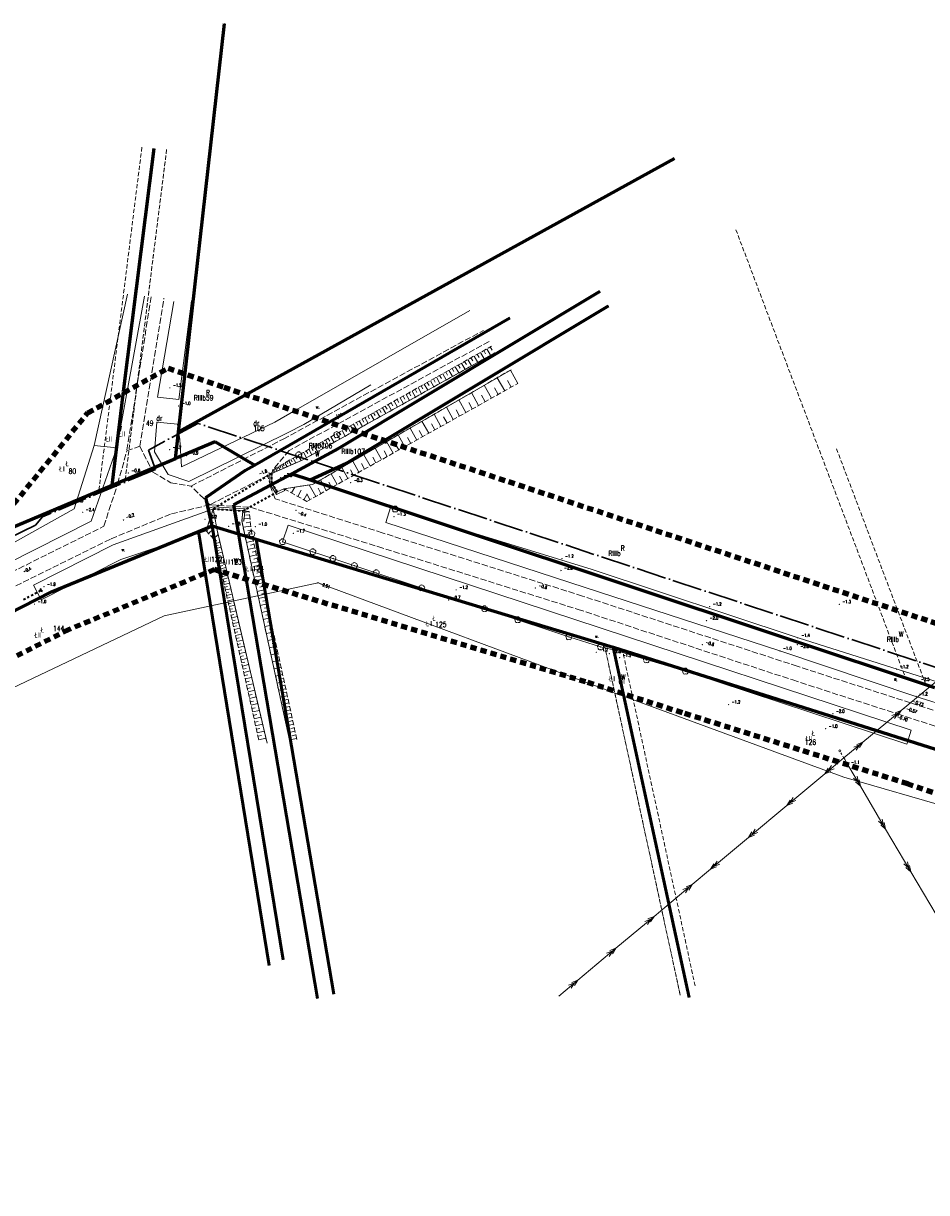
# Model space of a CAD drawing. Header units: metres. Extents: x 7389918 to 7395901, y 5992959 to 5996029.
# Tile 17 of 66: x 7391339 to 7391558, y 5993974 to 5994256. Entities that reach past the tile are written whole.
import ezdxf
from ezdxf.enums import TextEntityAlignment as Align

# ---------------------------------------------------------------- set-up
doc = ezdxf.new("R2010")
doc.units = ezdxf.units.M
doc.header["$MEASUREMENT"] = 0
for name, pattern in [('1', [0]), ('2', [1.5, 1, -0.5]), ('2_1', [0]), ('2_OTDN_BG', [0]), ('2_OTKJ', [2, 1.5, -0.5]), ('2_OTKR', [0]), ('2_OTKZ_B', [1, 0.5, -0.5]), ('2_OTRK', [1.75, 1.25, -0.5]), ('2_OTRKG', [1.75, 1.25, -0.5]), ('2_OTWP', [0]), ('4', [2.5, 1.5, -1]), ('4_SUEP_A', [0]), ('4_SUWP', [0]), ('ACAD_ISO04W100', [30, 24, -3, 0, -3])]:
    doc.linetypes.add(name, pattern=pattern)
doc.layers.get('0').update_dxf_attribs({"color": 250, "linetype": 'CONTINUOUS', "lineweight": 100})
for name, color, linetype, lineweight in [('# Orlen Projekt - granice nieustalone do ustalenia', 6, 'CONTINUOUS', 100), ('# projektowana LNSN', 10, 'CONTINUOUS', 30), ('Dzialki', 7, '1', 18), ('GRANICE_ZLE_L_0', 2, '1', 50), ('Numery_dzialek', 7, 'CONTINUOUS', 13), ('OTD_L_12', 7, 'CONTINUOUS', 18), ('OTK_E_T_0', 7, 'CONTINUOUS', 0), ('OTK_E_T_4', 7, 'CONTINUOUS', 0), ('OTK_L_0', 7, '2_OTKJ', 18), ('OTK_L_5', 7, 'CONTINUOUS', 18), ('OTK_L_8', 7, 'CONTINUOUS', 35), ('OTR_L_1', 7, '2_OTRK', 18), ('OTR_T_0', 7, 'CONTINUOUS', 18), ('OTR_T_1', 7, 'CONTINUOUS', 18), ('SUEP_L_0', 1, '4_SUEP_A', 18), ('SUP_T_2', 7, 'CONTINUOUS', 18), ('SUWP_L_0', 5, '4_SUWP', 18), ('SUWR_T_0', 5, 'CONTINUOUS', 18)]:
    doc.layers.add(name, color=color, linetype=linetype, lineweight=lineweight)
for name, color, linetype, lineweight, true_color in [('Kontury', 7, '2', 18, 0x008000), ('Numery_konturow', 7, 'CONTINUOUS', 13, 0x008000), ('Numery_uzytkow', 7, 'CONTINUOUS', 13, 0x008000), ('OTW_L_0', 7, '2_OTWP', 18, 0x59d9ff), ('OTZ_T_0', 7, 'CONTINUOUS', 18, 0x008000), ('Uzytki', 7, '2', 18, 0x008000), ('ZAKRES_L_0', 7, '4', 100, 0x008080)]:
    doc.layers.add(name, color=color, linetype=linetype, lineweight=lineweight, true_color=true_color)
doc.styles.get("Standard").update_dxf_attribs({"font": 'Simplex.SHX', "width": 0.75})

# ---------------------------------------------------------------- blocks, each defined once
blk = doc.blocks.new('2_OTRS')
at = {"linetype": 'Continuous'}
blk.add_circle((0, 0), 0.045, dxfattribs=at)
blk = doc.blocks.new('2_OTRN')
at = {"linetype": 'Continuous'}
blk.add_circle((0, 0), 0.045, dxfattribs=at)
blk = doc.blocks.new('2_OTZL')
at = {"linetype": 'Continuous'}
blk.add_circle((0, 0), 0.045, dxfattribs=at)
for centre, start, end in [((-0.36, 0.12), 102.1445, 221.86), ((0, 0.38), 30.1401, 149.8599), ((0.36, 0.12), 318.14, 77.8555), ((-0.22, -0.3), 174.1482, 293.8542), ((0.22, -0.3), 246.1458, 5.8518)]:
    blk.add_arc(centre, 0.375, start, end, dxfattribs=at)
blk = doc.blocks.new('4_SUPP')
at = {"linetype": 'Continuous'}
blk.add_circle((0, 0), 0.25, dxfattribs=at)
blk = doc.blocks.new('4_SUPS')
at = {"linetype": 'Continuous'}
blk.add_circle((0, 0), 0.0625, dxfattribs=at)

msp = doc.modelspace()

# ---------------------------------------------------------------- linework, layer by layer
at = {"layer": '# Orlen Projekt - granice nieustalone do ustalenia', "linetype": '1', "lineweight": 60}
for p, q in [((7391376.86, 5994157.48), (7391387.91, 5994256.22)), ((7391363.58, 5994167.22), (7391370.98, 5994225.99)), ((7391496.66, 5994223.53), (7391376.86, 5994157.48)), ((7391478.66, 5994191.41), (7391415.51, 5994153.42)), ((7391417.39, 5994149.88), (7391480.72, 5994187.98)), ((7391395.18, 5994149.45), (7391456.88, 5994185.01)), ((7391360.77, 5994144.56), (7391363.58, 5994167.22)), ((7391376.14, 5994151.03), (7391376.86, 5994157.48)), ((7391385.72, 5994155.06), (7391376.14, 5994151.03)), ((7391395.18, 5994149.45), (7391385.72, 5994155.06)), ((7391415.51, 5994153.42), (7391404.21, 5994147.36)), ((7391360.77, 5994144.56), (7391376.14, 5994151.03)), ((7391383.41, 5994141.64), (7391393.01, 5994148.2)), ((7391404.21, 5994147.36), (7391390.15, 5994139.81)), ((7391393.01, 5994148.2), (7391395.18, 5994149.45)), ((7391404.21, 5994147.36), (7391408.67, 5994145.88)), ((7391408.67, 5994145.88), (7391417.39, 5994149.88)), ((7391322.25, 5994128.35), (7391360.77, 5994144.56)), ((7391408.67, 5994145.88), (7391559.47, 5994095.66)), ((7391385, 5994134.77), (7391383.41, 5994141.64)), ((7391390.15, 5994139.81), (7391391.34, 5994132.85)), ((7391346.14, 5994118.77), (7391381.66, 5994133.4)), ((7391381.66, 5994133.4), (7391385, 5994134.77)), ((7391385, 5994134.77), (7391391.34, 5994132.85)), ((7391391.34, 5994132.85), (7391395.62, 5994131.56)), ((7391395.62, 5994131.56), (7391481.88, 5994105.47)), ((7391283.86, 5994087.31), (7391346.14, 5994118.77)), ((7391481.88, 5994105.47), (7391561.25, 5994080.28))]:
    msp.add_line(p, q, dxfattribs=at)
at = {"layer": '# projektowana LNSN', "linetype": 'ACAD_ISO04W100', "ltscale": 0.3}
msp.add_lwpolyline([(7391848.7, 5994004.94), (7391381.54, 5994159.53), (7391381.54, 5994159.53), (7391381.54, 5994159.53), (7391381.54, 5994159.53), (7391381.54, 5994159.53), (7391369.61, 5994153.09), (7391371.25, 5994148.4), (7391371.25, 5994148.4), (7391371.25, 5994148.4), (7391344, 5994136.94), (7391342.32, 5994134.89), (7391258.55, 5994094.86)], dxfattribs=at)
msp.add_lwpolyline([(7391848.7, 5994004.94), (7391381.54, 5994159.53), (7391381.54, 5994159.53), (7391381.54, 5994159.53), (7391381.54, 5994159.53), (7391381.54, 5994159.53), (7391369.61, 5994153.09), (7391371.25, 5994148.4), (7391371.25, 5994148.4), (7391371.25, 5994148.4), (7391344, 5994136.94), (7391342.32, 5994134.89), (7391258.55, 5994094.86)], dxfattribs=at)
at = {"layer": 'Dzialki'}
for p, q in [((7391387.91, 5994256.22), (7391376.86, 5994157.48)), ((7391363.58, 5994167.22), (7391370.98, 5994225.99)), ((7391376.86, 5994157.48), (7391496.66, 5994223.53)), ((7391415.51, 5994153.42), (7391478.66, 5994191.41)), ((7391480.72, 5994187.98), (7391417.39, 5994149.88)), ((7391456.88, 5994185.01), (7391395.18, 5994149.45)), ((7391360.77, 5994144.56), (7391363.58, 5994167.22)), ((7391376.14, 5994151.03), (7391376.86, 5994157.48)), ((7391385.72, 5994155.06), (7391376.14, 5994151.03)), ((7391395.18, 5994149.45), (7391385.72, 5994155.06)), ((7391404.21, 5994147.36), (7391415.51, 5994153.42)), ((7391376.14, 5994151.03), (7391360.77, 5994144.56)), ((7391383.41, 5994141.64), (7391393.01, 5994148.2)), ((7391404.21, 5994147.36), (7391390.15, 5994139.81)), ((7391393.01, 5994148.2), (7391395.18, 5994149.45)), ((7391408.67, 5994145.88), (7391404.21, 5994147.36)), ((7391417.39, 5994149.88), (7391408.67, 5994145.88)), ((7391360.77, 5994144.56), (7391322.25, 5994128.35)), ((7391559.47, 5994095.66), (7391408.67, 5994145.88)), ((7391385, 5994134.77), (7391383.41, 5994141.64)), ((7391390.15, 5994139.81), (7391391.34, 5994132.85)), ((7391346.14, 5994118.77), (7391381.66, 5994133.4)), ((7391381.66, 5994133.4), (7391385, 5994134.77)), ((7391398.74, 5994028.52), (7391381.66, 5994133.4)), ((7391385, 5994134.77), (7391402.09, 5994029.84)), ((7391391.34, 5994132.85), (7391385, 5994134.77)), ((7391391.34, 5994132.85), (7391395.62, 5994131.56)), ((7391410.45, 5994020.51), (7391391.34, 5994132.85)), ((7391414.33, 5994021.57), (7391395.62, 5994131.56)), ((7391395.62, 5994131.56), (7391481.88, 5994105.47)), ((7391283.86, 5994087.31), (7391346.14, 5994118.77)), ((7391500.23, 5994020.71), (7391481.88, 5994105.47)), ((7391481.88, 5994105.47), (7391482.52, 5994105.1)), ((7391482.52, 5994105.1), (7391561.25, 5994080.28))]:
    msp.add_line(p, q, dxfattribs=at)
at = {"layer": 'GRANICE_ZLE_L_0'}
for p, q in [((7391381.66, 5994133.4), (7391398.74, 5994028.52)), ((7391381.66, 5994133.4), (7391398.74, 5994028.52)), ((7391402.09, 5994029.84), (7391385, 5994134.77)), ((7391402.09, 5994029.84), (7391385, 5994134.77)), ((7391391.34, 5994132.85), (7391410.45, 5994020.51)), ((7391391.34, 5994132.85), (7391410.45, 5994020.51)), ((7391414.33, 5994021.57), (7391395.62, 5994131.56)), ((7391481.88, 5994105.47), (7391500.23, 5994020.71)), ((7391499.91, 5994022.18), (7391481.88, 5994105.47))]:
    msp.add_line(p, q, dxfattribs=at)
at = {"layer": 'Kontury'}
for p, q in [((7391376.86, 5994157.48), (7391387.91, 5994256.22)), ((7391367.99, 5994226.27), (7391357.58, 5994143.22)), ((7391363.58, 5994167.22), (7391370.98, 5994225.99)), ((7391373.97, 5994225.7), (7391363.96, 5994145.9)), ((7391494.03, 5994222.08), (7391376.86, 5994157.48)), ((7391511.5, 5994206.33), (7391552.5, 5994097.98)), ((7391415.51, 5994153.42), (7391478.66, 5994191.41)), ((7391417.39, 5994149.88), (7391480.72, 5994187.98)), ((7391395.18, 5994149.45), (7391456.88, 5994185.01)), ((7391360.77, 5994144.56), (7391363.58, 5994167.22)), ((7391404.21, 5994147.36), (7391415.51, 5994153.42)), ((7391557.4, 5994096.35), (7391535.66, 5994153.79)), ((7391383.41, 5994141.64), (7391393.01, 5994148.2)), ((7391404.21, 5994147.36), (7391390.15, 5994139.81)), ((7391393.01, 5994148.2), (7391395.18, 5994149.45)), ((7391408.67, 5994145.88), (7391404.21, 5994147.36)), ((7391408.67, 5994145.88), (7391417.39, 5994149.88)), ((7391360.77, 5994144.56), (7391357.58, 5994143.22)), ((7391363.96, 5994145.9), (7391360.77, 5994144.56)), ((7391552.5, 5994097.98), (7391408.67, 5994145.88)), ((7391357.58, 5994143.22), (7391322.25, 5994128.35)), ((7391385, 5994134.77), (7391383.41, 5994141.64)), ((7391390.15, 5994139.81), (7391391.34, 5994132.85)), ((7391346.14, 5994118.77), (7391381.66, 5994133.4)), ((7391381.66, 5994133.4), (7391385, 5994134.77)), ((7391381.66, 5994133.4), (7391398.74, 5994028.52)), ((7391391.34, 5994132.85), (7391385, 5994134.77)), ((7391391.34, 5994132.85), (7391395.62, 5994131.56)), ((7391395.62, 5994131.56), (7391414.33, 5994021.57)), ((7391395.62, 5994131.56), (7391479.7, 5994106.13)), ((7391285.68, 5994088.23), (7391346.14, 5994118.77)), ((7391498.05, 5994021.31), (7391479.7, 5994106.13)), ((7391479.7, 5994106.13), (7391481.88, 5994105.47)), ((7391481.88, 5994105.47), (7391482.52, 5994105.1)), ((7391482.52, 5994105.1), (7391484.12, 5994104.6)), ((7391501.65, 5994023.57), (7391484.12, 5994104.6)), ((7391484.12, 5994104.6), (7391560.86, 5994080.4)), ((7391557.4, 5994096.35), (7391552.5, 5994097.98)), ((7391559.47, 5994095.66), (7391557.4, 5994096.35))]:
    msp.add_line(p, q, dxfattribs=at)
at = {"layer": 'OTD_L_12', "linetype": '2_OTDN_BG'}
for p, q in [((7391398.88, 5994147.45), (7391398.87, 5994144.88)), ((7391399.38, 5994147.45), (7391398.88, 5994147.45)), ((7391399.38, 5994145.03), (7391399.38, 5994147.45)), ((7391398.87, 5994144.88), (7391400.51, 5994142.32)), ((7391400.7, 5994142.96), (7391399.38, 5994145.03)), ((7391400.51, 5994142.32), (7391402.54, 5994143.29)), ((7391402.32, 5994143.74), (7391400.7, 5994142.96)), ((7391402.54, 5994143.29), (7391402.32, 5994143.74)), ((7391385.18, 5994139.39), (7391383.77, 5994138.89)), ((7391383.77, 5994138.89), (7391383.94, 5994138.42)), ((7391383.94, 5994138.42), (7391385.25, 5994138.89)), ((7391392.95, 5994138.84), (7391385.18, 5994139.39)), ((7391385.25, 5994138.89), (7391392.4, 5994138.38)), ((7391392.62, 5994135.88), (7391392.95, 5994138.84)), ((7391392.4, 5994138.38), (7391392.12, 5994135.94)), ((7391392.12, 5994135.94), (7391392.62, 5994135.88))]:
    msp.add_line(p, q, dxfattribs=at)
at = {"layer": 'OTK_L_0', "linetype": '2_OTKJ'}
for p, q in [((7391370.22, 5994190.15), (7391364.35, 5994152.86)), ((7391367.47, 5994154), (7391373.3, 5994189.83)), ((7391402.16, 5994155.73), (7391450.5, 5994182.01)), ((7391451.86, 5994179.33), (7391403.57, 5994152.96)), ((7391364.35, 5994152.86), (7391367.47, 5994154)), ((7391367.47, 5994154), (7391370.65, 5994147.77)), ((7391379.88, 5994144.39), (7391402.16, 5994155.73)), ((7391403.57, 5994152.96), (7391399.66, 5994148.3)), ((7391362.12, 5994144.89), (7391364.35, 5994152.86)), ((7391370.65, 5994147.77), (7391375, 5994145.16)), ((7391399.38, 5994147.45), (7391398.39, 5994146.94)), ((7391399.66, 5994148.3), (7391399.38, 5994147.45)), ((7391358.8, 5994134.67), (7391362.12, 5994144.89)), ((7391375, 5994145.16), (7391379.88, 5994144.39)), ((7391398.39, 5994146.94), (7391384.41, 5994139.85)), ((7391398.39, 5994146.94), (7391384.41, 5994139.85)), ((7391399.09, 5994144.17), (7391398.39, 5994146.94)), ((7391384.41, 5994139.85), (7391379.88, 5994144.39)), ((7391400.15, 5994141.3), (7391399.09, 5994144.17)), ((7391384.41, 5994139.85), (7391374.88, 5994137.6)), ((7391384.41, 5994139.85), (7391394.21, 5994139.25)), ((7391394.21, 5994139.25), (7391424.98, 5994129.76)), ((7391426.08, 5994133.08), (7391400.15, 5994141.3)), ((7391374.88, 5994137.6), (7391360.38, 5994131.55)), ((7391248.72, 5994079.77), (7391358.8, 5994134.67)), ((7391360.38, 5994131.55), (7391306.32, 5994104.82)), ((7391474.43, 5994117.8), (7391426.08, 5994133.08)), ((7391424.98, 5994129.76), (7391473.36, 5994114.57)), ((7391526.32, 5994100.83), (7391474.43, 5994117.8)), ((7391473.36, 5994114.57), (7391525.23, 5994097.5)), ((7391553.67, 5994091.97), (7391526.32, 5994100.83)), ((7391525.23, 5994097.5), (7391550.57, 5994089.28)), ((7391595.34, 5994078.64), (7391553.67, 5994091.97)), ((7391550.57, 5994089.28), (7391594.19, 5994075.12))]:
    msp.add_line(p, q, dxfattribs=at)
at = {"layer": 'OTK_L_5', "linetype": '2_OTKR'}
for p, q in [((7391364.55, 5994190.73), (7391356.48, 5994154.16)), ((7391361.95, 5994153.6), (7391368.63, 5994190.31)), ((7391371.75, 5994165.86), (7391375.69, 5994189.03)), ((7391379.97, 5994189.15), (7391376.92, 5994165.33)), ((7391405.29, 5994162.81), (7391447.21, 5994186.81)), ((7391423.32, 5994168.85), (7391407.1, 5994159.25)), ((7391376.92, 5994165.33), (7391371.75, 5994165.86)), ((7391400.08, 5994159.83), (7391405.29, 5994162.81)), ((7391371, 5994152.67), (7391371.64, 5994159.84)), ((7391371.64, 5994159.84), (7391376.61, 5994159.33)), ((7391376.61, 5994159.33), (7391377.14, 5994155.66)), ((7391377.52, 5994149.02), (7391400.08, 5994159.83)), ((7391407.1, 5994159.25), (7391403.18, 5994157.25)), ((7391403.18, 5994157.25), (7391379.34, 5994145.46)), ((7391351.61, 5994138.86), (7391356.48, 5994154.16)), ((7391361.95, 5994153.6), (7391355.7, 5994135.9)), ((7391356.48, 5994154.16), (7391361.95, 5994153.6)), ((7391377.14, 5994155.66), (7391377.52, 5994149.02)), ((7391374.36, 5994147.2), (7391371, 5994152.67)), ((7391379.34, 5994145.46), (7391374.36, 5994147.2)), ((7391333.88, 5994128.94), (7391351.61, 5994138.86)), ((7391385.25, 5994138.89), (7391383.48, 5994133.52)), ((7391383.94, 5994138.42), (7391385.25, 5994138.89)), ((7391428.08, 5994139.16), (7391426.89, 5994135.55)), ((7391476.55, 5994124.26), (7391428.08, 5994139.16)), ((7391361.06, 5994130.21), (7391383.94, 5994138.42)), ((7391355.7, 5994135.9), (7391335.56, 5994125.65)), ((7391383.48, 5994133.52), (7391362.88, 5994126.65)), ((7391401.99, 5994130.9), (7391403.3, 5994134.89)), ((7391403.3, 5994134.89), (7391472.55, 5994112.1)), ((7391426.89, 5994135.55), (7391475.11, 5994119.89)), ((7391471.17, 5994107.92), (7391401.99, 5994130.9)), ((7391341.81, 5994120.41), (7391361.06, 5994130.21)), ((7391362.88, 5994126.65), (7391343.63, 5994116.85)), ((7391526.54, 5994107.66), (7391476.55, 5994124.26)), ((7391343.63, 5994116.85), (7391341.81, 5994120.41)), ((7391475.11, 5994119.89), (7391522.14, 5994104.52)), ((7391472.55, 5994112.1), (7391553.86, 5994085.34)), ((7391478.82, 5994105.48), (7391471.17, 5994107.92)), ((7391481.9, 5994104.76), (7391478.82, 5994105.48)), ((7391560.34, 5994097.01), (7391526.54, 5994107.66)), ((7391499.29, 5994099.62), (7391481.9, 5994104.76)), ((7391522.14, 5994104.52), (7391555.01, 5994093.53)), ((7391552.76, 5994082.02), (7391499.29, 5994099.62)), ((7391555.01, 5994093.53), (7391587.98, 5994082.92)), ((7391553.86, 5994085.34), (7391552.76, 5994082.02))]:
    msp.add_line(p, q, dxfattribs=at)
at = {"layer": 'OTK_L_8', "linetype": '2_OTKZ_B'}
for p, q in [((7391399.38, 5994147.45), (7391385.25, 5994138.89)), ((7391399.38, 5994145.03), (7391399.38, 5994147.45)), ((7391400.7, 5994142.96), (7391399.38, 5994145.03)), ((7391392.4, 5994138.38), (7391400.7, 5994142.96)), ((7391385.25, 5994138.89), (7391392.4, 5994138.38))]:
    msp.add_line(p, q, dxfattribs=at)
at = {"layer": 'OTK_L_8', "linetype": '2_OTKJ'}
for p, q in [((7391343.07, 5994118.87), (7391343.51, 5994119.1)), ((7391343.51, 5994119.1), (7391343.66, 5994119.58)), ((7391343.51, 5994119.1), (7391343.99, 5994118.96)), ((7391339.41, 5994116.92), (7391339.86, 5994117.16)), ((7391340.32, 5994117.41), (7391340.78, 5994117.65)), ((7391341.24, 5994117.9), (7391341.7, 5994118.14)), ((7391342.16, 5994118.38), (7391342.61, 5994118.63))]:
    msp.add_line(p, q, dxfattribs=at)
at = {"layer": 'OTR_L_1', "linetype": '2_OTRKG'}
for p, q in [((7391405.9, 5994151.91), (7391452.45, 5994178.18)), ((7391407.84, 5994140.66), (7391458.85, 5994169.2)), ((7391399.66, 5994148.3), (7391405.9, 5994151.91)), ((7391402.32, 5994143.74), (7391407.84, 5994140.66)), ((7391383.48, 5994133.52), (7391385.25, 5994138.89)), ((7391394.57, 5994132.82), (7391393.87, 5994138.21)), ((7391385.45, 5994131.5), (7391383.48, 5994133.52)), ((7391396.23, 5994083.03), (7391385.45, 5994131.5)), ((7391405.43, 5994083.13), (7391394.57, 5994132.82))]:
    msp.add_line(p, q, dxfattribs=at)
at = {"layer": 'OTR_L_1', "linetype": '2_OTRK'}
for p, q in [((7391453.27, 5994176.57), (7391406.58, 5994150.57)), ((7391457.2, 5994172.51), (7391409.18, 5994144.75)), ((7391406.58, 5994150.57), (7391399.38, 5994147.45)), ((7391399.38, 5994147.45), (7391399.66, 5994148.3)), ((7391409.18, 5994144.75), (7391402.32, 5994143.74)), ((7391385.25, 5994138.89), (7391386.17, 5994133.69)), ((7391392.4, 5994138.38), (7391392.12, 5994135.94)), ((7391393.87, 5994138.21), (7391392.4, 5994138.38)), ((7391386.17, 5994133.69), (7391398.23, 5994082.22)), ((7391392.12, 5994135.94), (7391403.65, 5994082.99))]:
    msp.add_line(p, q, dxfattribs=at)
at = {"layer": 'OTR_L_1', "linetype": '2_1'}
for p, q in [((7391448.26, 5994175.81), (7391449.13, 5994174.27)), ((7391449.03, 5994176.25), (7391449.47, 5994175.47)), ((7391449.81, 5994176.68), (7391450.68, 5994175.13)), ((7391450.58, 5994177.12), (7391451.02, 5994176.34)), ((7391451.36, 5994177.56), (7391452.24, 5994176)), ((7391452.14, 5994178), (7391452.58, 5994177.22)), ((7391442.92, 5994172.8), (7391443.35, 5994172.04)), ((7391443.68, 5994173.22), (7391444.54, 5994171.71)), ((7391444.44, 5994173.65), (7391444.87, 5994172.89)), ((7391445.2, 5994174.08), (7391446.06, 5994172.56)), ((7391445.96, 5994174.51), (7391446.39, 5994173.75)), ((7391446.73, 5994174.94), (7391447.59, 5994173.41)), ((7391447.49, 5994175.38), (7391447.93, 5994174.61)), ((7391438.43, 5994170.26), (7391438.85, 5994169.52)), ((7391439.17, 5994170.68), (7391440.01, 5994169.19)), ((7391439.92, 5994171.1), (7391440.34, 5994170.35)), ((7391440.67, 5994171.52), (7391441.51, 5994170.02)), ((7391441.42, 5994171.95), (7391441.84, 5994171.19)), ((7391442.17, 5994172.37), (7391443.02, 5994170.86)), ((7391455.64, 5994167.4), (7391453.86, 5994170.58)), ((7391457.24, 5994168.29), (7391456.34, 5994169.9)), ((7391458.85, 5994169.2), (7391457.05, 5994172.42)), ((7391433.28, 5994167.35), (7391434.1, 5994165.89)), ((7391434.01, 5994167.77), (7391434.42, 5994167.03)), ((7391434.74, 5994168.18), (7391435.57, 5994166.71)), ((7391435.47, 5994168.59), (7391435.89, 5994167.86)), ((7391436.21, 5994169.01), (7391437.04, 5994167.53)), ((7391436.95, 5994169.42), (7391437.36, 5994168.68)), ((7391437.69, 5994169.84), (7391438.52, 5994168.36)), ((7391452.47, 5994165.63), (7391450.71, 5994168.76)), ((7391454.05, 5994166.51), (7391453.16, 5994168.09)), ((7391428.23, 5994164.5), (7391428.63, 5994163.79)), ((7391428.94, 5994164.91), (7391429.75, 5994163.47)), ((7391429.66, 5994165.31), (7391430.07, 5994164.59)), ((7391430.38, 5994165.72), (7391431.19, 5994164.28)), ((7391431.1, 5994166.13), (7391431.51, 5994165.4)), ((7391431.83, 5994166.53), (7391432.64, 5994165.08)), ((7391432.55, 5994166.94), (7391432.96, 5994166.22)), ((7391446.26, 5994162.16), (7391444.56, 5994165.2)), ((7391447.8, 5994163.01), (7391446.94, 5994164.55)), ((7391449.34, 5994163.88), (7391447.61, 5994166.97)), ((7391450.9, 5994164.75), (7391450.03, 5994166.31)), ((7391423.28, 5994161.71), (7391424.07, 5994160.31)), ((7391423.98, 5994162.11), (7391424.38, 5994161.4)), ((7391424.68, 5994162.5), (7391425.48, 5994161.09)), ((7391425.39, 5994162.9), (7391425.79, 5994162.19)), ((7391426.09, 5994163.3), (7391426.89, 5994161.88)), ((7391426.8, 5994163.7), (7391427.21, 5994162.99)), ((7391427.52, 5994164.1), (7391428.32, 5994162.68)), ((7391440.23, 5994158.78), (7391438.58, 5994161.75)), ((7391443.23, 5994160.46), (7391441.55, 5994163.46)), ((7391444.74, 5994161.3), (7391443.89, 5994162.82)), ((7391417.74, 5994158.58), (7391418.51, 5994157.21)), ((7391418.42, 5994158.97), (7391418.81, 5994158.28)), ((7391419.11, 5994159.36), (7391419.89, 5994157.98)), ((7391419.8, 5994159.75), (7391420.19, 5994159.06)), ((7391420.49, 5994160.14), (7391421.27, 5994158.75)), ((7391421.18, 5994160.53), (7391421.58, 5994159.83)), ((7391421.88, 5994160.92), (7391422.67, 5994159.53)), ((7391422.58, 5994161.32), (7391422.97, 5994160.62)), ((7391437.28, 5994157.13), (7391435.65, 5994160.05)), ((7391438.75, 5994157.96), (7391437.93, 5994159.43)), ((7391441.73, 5994159.62), (7391440.89, 5994161.11)), ((7391412.99, 5994155.9), (7391413.37, 5994155.23)), ((7391413.66, 5994156.28), (7391414.42, 5994154.93)), ((7391414.33, 5994156.66), (7391414.72, 5994155.99)), ((7391415.01, 5994157.05), (7391415.78, 5994155.69)), ((7391415.69, 5994157.43), (7391416.07, 5994156.75)), ((7391416.37, 5994157.81), (7391417.14, 5994156.45)), ((7391417.05, 5994158.2), (7391417.44, 5994157.51)), ((7391431.51, 5994153.9), (7391429.92, 5994156.74)), ((7391432.94, 5994154.7), (7391432.14, 5994156.13)), ((7391434.38, 5994155.51), (7391432.77, 5994158.38)), ((7391435.82, 5994156.32), (7391435.01, 5994157.77)), ((7391408.33, 5994153.28), (7391409.08, 5994151.96)), ((7391408.99, 5994153.65), (7391409.36, 5994152.99)), ((7391409.65, 5994154.02), (7391410.4, 5994152.7)), ((7391410.32, 5994154.4), (7391410.69, 5994153.73)), ((7391410.98, 5994154.77), (7391411.73, 5994153.44)), ((7391411.65, 5994155.15), (7391412.03, 5994154.48)), ((7391412.32, 5994155.53), (7391413.07, 5994154.18)), ((7391425.89, 5994150.76), (7391424.35, 5994153.52)), ((7391427.28, 5994151.54), (7391426.51, 5994152.93)), ((7391428.68, 5994152.32), (7391427.12, 5994155.12)), ((7391430.09, 5994153.11), (7391429.3, 5994154.52)), ((7391403, 5994150.23), (7391403.28, 5994149.74)), ((7391403.48, 5994150.51), (7391404.08, 5994149.48)), ((7391404, 5994150.8), (7391404.31, 5994150.26)), ((7391404.54, 5994151.12), (7391405.2, 5994149.97)), ((7391405.11, 5994151.45), (7391405.46, 5994150.84)), ((7391405.72, 5994151.8), (7391406.46, 5994150.52)), ((7391406.36, 5994152.17), (7391406.73, 5994151.51)), ((7391407.02, 5994152.54), (7391407.76, 5994151.22)), ((7391407.67, 5994152.91), (7391408.05, 5994152.25)), ((7391420.44, 5994147.71), (7391418.94, 5994150.39)), ((7391423.15, 5994149.23), (7391421.63, 5994151.95)), ((7391424.52, 5994149.99), (7391423.75, 5994151.36)), ((7391399.66, 5994148.3), (7391400, 5994147.72)), ((7391399.96, 5994148.47), (7391400.14, 5994148.16)), ((7391400.27, 5994148.65), (7391400.65, 5994147.99)), ((7391400.59, 5994148.84), (7391400.79, 5994148.49)), ((7391400.94, 5994149.04), (7391401.36, 5994148.31)), ((7391401.31, 5994149.25), (7391401.53, 5994148.86)), ((7391401.7, 5994149.48), (7391402.17, 5994148.66)), ((7391402.11, 5994149.71), (7391402.36, 5994149.28)), ((7391402.54, 5994149.96), (7391403.07, 5994149.05)), ((7391415.14, 5994144.75), (7391413.68, 5994147.35)), ((7391417.77, 5994146.22), (7391416.29, 5994148.86)), ((7391419.1, 5994146.96), (7391418.36, 5994148.29)), ((7391421.79, 5994148.47), (7391421.03, 5994149.82)), ((7391409.99, 5994141.87), (7391408.44, 5994144.64)), ((7391412.55, 5994143.3), (7391411.11, 5994145.87)), ((7391413.84, 5994144.02), (7391413.12, 5994145.31)), ((7391416.45, 5994145.48), (7391415.72, 5994146.79)), ((7391402.68, 5994143.54), (7391402.83, 5994143.82)), ((7391404.16, 5994142.72), (7391404.95, 5994144.13)), ((7391405.64, 5994141.89), (7391406.47, 5994143.37)), ((7391407.12, 5994141.06), (7391407.83, 5994142.34)), ((7391408.6, 5994141.09), (7391407.83, 5994142.47)), ((7391411.26, 5994142.58), (7391410.55, 5994143.86)), ((7391384.63, 5994137.02), (7391385.64, 5994136.69)), ((7391384.99, 5994138.11), (7391385.41, 5994137.97)), ((7391394.08, 5994136.6), (7391392.17, 5994136.35)), ((7391393.87, 5994138.21), (7391392.35, 5994138.01)), ((7391393.97, 5994137.45), (7391393.12, 5994137.34)), ((7391383.56, 5994133.76), (7391383.95, 5994133.63)), ((7391383.92, 5994134.84), (7391386.09, 5994134.13)), ((7391384.11, 5994132.88), (7391385.16, 5994133.91)), ((7391384.28, 5994135.93), (7391385.36, 5994135.57)), ((7391394.33, 5994134.67), (7391392.45, 5994134.42)), ((7391394.2, 5994135.65), (7391393.22, 5994135.52)), ((7391394.45, 5994133.73), (7391393.55, 5994133.61)), ((7391384.79, 5994132.18), (7391385.5, 5994132.86)), ((7391385.32, 5994131.63), (7391386.4, 5994132.69)), ((7391385.54, 5994131.1), (7391386.13, 5994131.23)), ((7391385.67, 5994130.5), (7391386.85, 5994130.77)), ((7391394.57, 5994132.83), (7391392.85, 5994132.61)), ((7391394.93, 5994131.14), (7391393.25, 5994130.77)), ((7391394.75, 5994131.98), (7391393.91, 5994131.8)), ((7391385.8, 5994129.91), (7391386.4, 5994130.04)), ((7391385.94, 5994129.31), (7391387.13, 5994129.58)), ((7391386.07, 5994128.71), (7391386.67, 5994128.85)), ((7391386.2, 5994128.11), (7391387.41, 5994128.38)), ((7391386.34, 5994127.5), (7391386.95, 5994127.63)), ((7391395.3, 5994129.45), (7391393.61, 5994129.08)), ((7391395.67, 5994127.76), (7391393.98, 5994127.39)), ((7391395.12, 5994130.3), (7391394.27, 5994130.11)), ((7391395.49, 5994128.61), (7391394.64, 5994128.42)), ((7391386.48, 5994126.89), (7391387.7, 5994127.16)), ((7391386.61, 5994126.27), (7391387.23, 5994126.41)), ((7391386.75, 5994125.66), (7391387.99, 5994125.93)), ((7391386.89, 5994125.03), (7391387.51, 5994125.17)), ((7391387.03, 5994124.41), (7391388.28, 5994124.69)), ((7391396.04, 5994126.07), (7391394.35, 5994125.7)), ((7391395.86, 5994126.92), (7391395.01, 5994126.73)), ((7391396.23, 5994125.23), (7391395.38, 5994125.04)), ((7391387.17, 5994123.78), (7391387.8, 5994123.92)), ((7391387.31, 5994123.15), (7391388.57, 5994123.43)), ((7391387.45, 5994122.51), (7391388.09, 5994122.65)), ((7391387.59, 5994121.87), (7391388.87, 5994122.16)), ((7391396.41, 5994124.38), (7391394.72, 5994124.01)), ((7391396.78, 5994122.69), (7391395.09, 5994122.32)), ((7391396.6, 5994123.53), (7391395.75, 5994123.35)), ((7391396.97, 5994121.84), (7391396.12, 5994121.65)), ((7391387.73, 5994121.23), (7391388.38, 5994121.37)), ((7391387.88, 5994120.58), (7391389.17, 5994120.87)), ((7391388.02, 5994119.93), (7391388.67, 5994120.07)), ((7391388.17, 5994119.27), (7391389.48, 5994119.57)), ((7391397.15, 5994120.99), (7391395.46, 5994120.62)), ((7391397.52, 5994119.29), (7391395.83, 5994118.92)), ((7391397.34, 5994120.14), (7391396.49, 5994119.96)), ((7391388.32, 5994118.62), (7391388.97, 5994118.76)), ((7391388.46, 5994117.95), (7391389.79, 5994118.25)), ((7391388.61, 5994117.29), (7391389.28, 5994117.44)), ((7391388.76, 5994116.62), (7391390.1, 5994116.92)), ((7391397.9, 5994117.6), (7391396.2, 5994117.23)), ((7391397.71, 5994118.45), (7391396.86, 5994118.26)), ((7391398.08, 5994116.75), (7391397.23, 5994116.56)), ((7391388.91, 5994115.94), (7391389.58, 5994116.09)), ((7391389.06, 5994115.27), (7391390.42, 5994115.57)), ((7391389.21, 5994114.59), (7391389.89, 5994114.74)), ((7391389.36, 5994113.9), (7391390.73, 5994114.21)), ((7391389.52, 5994113.21), (7391390.21, 5994113.37)), ((7391398.27, 5994115.9), (7391396.57, 5994115.53)), ((7391398.64, 5994114.2), (7391396.94, 5994113.83)), ((7391398.45, 5994115.05), (7391397.6, 5994114.86)), ((7391389.67, 5994112.52), (7391391.06, 5994112.83)), ((7391389.83, 5994111.82), (7391390.52, 5994111.98)), ((7391389.98, 5994111.12), (7391391.38, 5994111.43)), ((7391390.14, 5994110.42), (7391390.84, 5994110.57)), ((7391399.01, 5994112.5), (7391397.31, 5994112.12)), ((7391399.38, 5994110.79), (7391397.68, 5994110.42)), ((7391398.82, 5994113.35), (7391397.97, 5994113.16)), ((7391399.2, 5994111.64), (7391398.35, 5994111.46)), ((7391390.3, 5994109.71), (7391391.72, 5994110.02)), ((7391390.46, 5994108.99), (7391391.17, 5994109.15)), ((7391390.62, 5994108.28), (7391392.05, 5994108.6)), ((7391390.78, 5994107.56), (7391391.5, 5994107.72)), ((7391399.76, 5994109.09), (7391398.05, 5994108.72)), ((7391399.57, 5994109.94), (7391398.72, 5994109.75)), ((7391399.94, 5994108.24), (7391399.09, 5994108.05)), ((7391390.94, 5994106.83), (7391392.39, 5994107.15)), ((7391391.1, 5994106.1), (7391391.83, 5994106.26)), ((7391391.26, 5994105.37), (7391392.73, 5994105.69)), ((7391400.13, 5994107.38), (7391398.42, 5994107.01)), ((7391400.5, 5994105.68), (7391398.79, 5994105.3)), ((7391400.31, 5994106.53), (7391399.46, 5994106.34)), ((7391391.43, 5994104.63), (7391392.16, 5994104.79)), ((7391391.59, 5994103.89), (7391393.08, 5994104.22)), ((7391391.76, 5994103.14), (7391392.5, 5994103.31)), ((7391391.92, 5994102.39), (7391393.43, 5994102.72)), ((7391400.88, 5994103.97), (7391399.17, 5994103.59)), ((7391401.25, 5994102.26), (7391399.54, 5994101.88)), ((7391400.69, 5994104.82), (7391399.83, 5994104.63)), ((7391401.06, 5994103.11), (7391400.21, 5994102.93)), ((7391392.09, 5994101.63), (7391392.85, 5994101.8)), ((7391392.26, 5994100.87), (7391393.78, 5994101.21)), ((7391392.43, 5994100.11), (7391393.19, 5994100.28)), ((7391392.6, 5994099.34), (7391394.14, 5994099.68)), ((7391401.62, 5994100.55), (7391399.91, 5994100.17)), ((7391401.44, 5994101.4), (7391400.58, 5994101.21)), ((7391401.81, 5994099.69), (7391400.95, 5994099.5)), ((7391392.77, 5994098.57), (7391393.55, 5994098.74)), ((7391392.95, 5994097.79), (7391394.5, 5994098.14)), ((7391393.12, 5994097.01), (7391393.9, 5994097.19)), ((7391393.29, 5994096.23), (7391394.87, 5994096.58)), ((7391402, 5994098.83), (7391400.28, 5994098.46)), ((7391402.37, 5994097.12), (7391400.66, 5994096.74)), ((7391402.18, 5994097.98), (7391401.33, 5994097.79)), ((7391393.47, 5994095.44), (7391394.26, 5994095.61)), ((7391393.65, 5994094.64), (7391395.24, 5994095)), ((7391393.83, 5994093.84), (7391394.62, 5994094.02)), ((7391402.75, 5994095.4), (7391401.03, 5994095.03)), ((7391403.12, 5994093.69), (7391401.4, 5994093.31)), ((7391402.56, 5994096.26), (7391401.7, 5994096.07)), ((7391402.93, 5994094.55), (7391402.08, 5994094.36)), ((7391394, 5994093.04), (7391395.61, 5994093.4)), ((7391394.18, 5994092.23), (7391394.99, 5994092.41)), ((7391394.36, 5994091.42), (7391395.99, 5994091.78)), ((7391394.55, 5994090.6), (7391395.36, 5994090.78)), ((7391403.5, 5994091.97), (7391401.78, 5994091.59)), ((7391403.31, 5994092.83), (7391402.45, 5994092.64)), ((7391403.69, 5994091.11), (7391402.83, 5994090.92)), ((7391394.73, 5994089.78), (7391396.37, 5994090.14)), ((7391394.91, 5994088.95), (7391395.74, 5994089.13)), ((7391395.1, 5994088.12), (7391396.76, 5994088.49)), ((7391403.87, 5994090.25), (7391402.15, 5994089.87)), ((7391404.25, 5994088.53), (7391402.53, 5994088.15)), ((7391404.06, 5994089.39), (7391403.2, 5994089.2)), ((7391395.28, 5994087.28), (7391396.12, 5994087.47)), ((7391395.47, 5994086.44), (7391397.15, 5994086.81)), ((7391395.66, 5994085.59), (7391396.51, 5994085.78)), ((7391395.85, 5994084.74), (7391397.55, 5994085.12)), ((7391404.63, 5994086.81), (7391402.9, 5994086.43)), ((7391405, 5994085.09), (7391403.28, 5994084.71)), ((7391404.44, 5994087.67), (7391403.58, 5994087.48)), ((7391404.81, 5994085.95), (7391403.95, 5994085.76)), ((7391396.04, 5994083.89), (7391396.9, 5994084.08)), ((7391396.23, 5994083.03), (7391397.95, 5994083.41)), ((7391405.38, 5994083.36), (7391403.73, 5994083)), ((7391405.19, 5994084.22), (7391404.33, 5994084.03))]:
    msp.add_line(p, q, dxfattribs=at)
at = {"layer": 'OTW_L_0', "linetype": '2_OTWP'}
for p, q in [((7391406.58, 5994150.57), (7391453.27, 5994176.57)), ((7391457.2, 5994172.51), (7391409.18, 5994144.75)), ((7391399.38, 5994147.45), (7391406.58, 5994150.57)), ((7391399.38, 5994145.03), (7391399.38, 5994147.45)), ((7391400.7, 5994142.96), (7391399.38, 5994145.03)), ((7391409.18, 5994144.75), (7391402.32, 5994143.74)), ((7391402.32, 5994143.74), (7391400.7, 5994142.96)), ((7391386.17, 5994133.69), (7391385.25, 5994138.89)), ((7391385.25, 5994138.89), (7391392.4, 5994138.38)), ((7391392.4, 5994138.38), (7391392.12, 5994135.94)), ((7391398.23, 5994082.22), (7391386.17, 5994133.69)), ((7391392.12, 5994135.94), (7391403.65, 5994082.99))]:
    msp.add_line(p, q, dxfattribs=at)
at = {"layer": 'SUEP_L_0', "linetype": '4_SUEP_A'}
for p, q in [((7391560.68, 5994097.82), (7391551.44, 5994090.16)), ((7391551.44, 5994090.16), (7391542.2, 5994082.51)), ((7391550.67, 5994089.52), (7391549.2, 5994088.95)), ((7391549.84, 5994088.18), (7391550.67, 5994089.52)), ((7391551.44, 5994090.16), (7391549.97, 5994089.59)), ((7391550.61, 5994088.82), (7391551.44, 5994090.16)), ((7391542.2, 5994082.51), (7391537.58, 5994078.68)), ((7391542.2, 5994082.51), (7391540.73, 5994081.94)), ((7391541.36, 5994081.17), (7391542.2, 5994082.51)), ((7391541.43, 5994081.87), (7391539.96, 5994081.3)), ((7391540.59, 5994080.53), (7391541.43, 5994081.87)), ((7391537.58, 5994078.68), (7391532.98, 5994074.83)), ((7391533.74, 5994075.47), (7391534.57, 5994076.82)), ((7391537.58, 5994078.68), (7391538.56, 5994077)), ((7391538.56, 5994077), (7391541.6, 5994071.83)), ((7391532.98, 5994074.83), (7391523.77, 5994067.14)), ((7391532.98, 5994074.83), (7391533.81, 5994076.18)), ((7391534.45, 5994075.41), (7391532.98, 5994074.83)), ((7391535.22, 5994076.05), (7391533.74, 5994075.47)), ((7391540.77, 5994074.24), (7391541.09, 5994072.69)), ((7391541.09, 5994072.69), (7391539.9, 5994073.73)), ((7391541.6, 5994071.83), (7391540.41, 5994072.87)), ((7391541.27, 5994073.37), (7391541.6, 5994071.83)), ((7391541.6, 5994071.83), (7391547.68, 5994061.48)), ((7391523.77, 5994067.14), (7391524.6, 5994068.48)), ((7391524.54, 5994067.78), (7391525.37, 5994069.12)), ((7391526.01, 5994068.36), (7391524.54, 5994067.78)), ((7391523.77, 5994067.14), (7391514.56, 5994059.44)), ((7391525.24, 5994067.71), (7391523.77, 5994067.14)), ((7391547.18, 5994062.35), (7391545.99, 5994063.39)), ((7391547.68, 5994061.48), (7391546.49, 5994062.52)), ((7391546.85, 5994063.89), (7391547.18, 5994062.35)), ((7391547.35, 5994063.03), (7391547.68, 5994061.48)), ((7391514.56, 5994059.44), (7391515.39, 5994060.79)), ((7391516.03, 5994060.02), (7391514.56, 5994059.44)), ((7391515.33, 5994060.08), (7391516.16, 5994061.43)), ((7391516.8, 5994060.66), (7391515.33, 5994060.08)), ((7391547.68, 5994061.48), (7391553.77, 5994051.14)), ((7391514.56, 5994059.44), (7391505.35, 5994051.75)), ((7391505.35, 5994051.75), (7391500.93, 5994048.04)), ((7391505.35, 5994051.75), (7391506.18, 5994053.09)), ((7391506.83, 5994052.32), (7391505.35, 5994051.75)), ((7391506.12, 5994052.39), (7391506.95, 5994053.73)), ((7391507.59, 5994052.96), (7391506.12, 5994052.39)), ((7391553.26, 5994052), (7391552.07, 5994053.04)), ((7391553.77, 5994051.14), (7391552.58, 5994052.18)), ((7391552.93, 5994053.55), (7391553.26, 5994052)), ((7391553.44, 5994052.69), (7391553.77, 5994051.14)), ((7391553.77, 5994051.14), (7391559.85, 5994040.8)), ((7391500.93, 5994048.04), (7391491.72, 5994040.35)), ((7391500.16, 5994047.4), (7391498.69, 5994046.83)), ((7391499.33, 5994046.06), (7391500.16, 5994047.4)), ((7391500.93, 5994048.04), (7391499.45, 5994047.47)), ((7391500.1, 5994046.7), (7391500.93, 5994048.04)), ((7391491.72, 5994040.35), (7391482.51, 5994032.65)), ((7391491.72, 5994040.35), (7391490.25, 5994039.77)), ((7391490.89, 5994039), (7391491.72, 5994040.35)), ((7391490.95, 5994039.71), (7391489.48, 5994039.13)), ((7391490.12, 5994038.36), (7391490.95, 5994039.71)), ((7391482.51, 5994032.65), (7391473.3, 5994024.96)), ((7391481.74, 5994032.01), (7391480.27, 5994031.43)), ((7391480.91, 5994030.67), (7391481.74, 5994032.01)), ((7391482.51, 5994032.65), (7391481.04, 5994032.08)), ((7391481.68, 5994031.31), (7391482.51, 5994032.65)), ((7391473.3, 5994024.96), (7391468.7, 5994021.11)), ((7391472.54, 5994024.32), (7391471.06, 5994023.74)), ((7391471.71, 5994022.97), (7391472.54, 5994024.32)), ((7391473.3, 5994024.96), (7391471.83, 5994024.38)), ((7391472.47, 5994023.61), (7391473.3, 5994024.96))]:
    msp.add_line(p, q, dxfattribs=at)
at = {"layer": 'SUP_T_2', "linetype": 'Continuous', "lineweight": 0}
for p, q in [((7391537.1, 5994079.5), (7391536.85, 5994079.93)), ((7391537.53, 5994078.76), (7391537.36, 5994079.06)), ((7391537.88, 5994078.16), (7391537.71, 5994078.46)), ((7391538.31, 5994077.43), (7391538.06, 5994077.86))]:
    msp.add_line(p, q, dxfattribs=at)
at = {"layer": 'SUWP_L_0', "linetype": '4_SUWP'}
for p, q in [((7391373.36, 5994113.03), (7391410.55, 5994120.99)), ((7391410.55, 5994120.99), (7391481.7, 5994094.53)), ((7391326.97, 5994090.89), (7391373.36, 5994113.03)), ((7391481.7, 5994094.53), (7391537.61, 5994074.04)), ((7391537.61, 5994074.04), (7391570.54, 5994064.47))]:
    msp.add_line(p, q, dxfattribs=at)
at = {"layer": 'Uzytki'}
for p, q in [((7391376.86, 5994157.48), (7391387.91, 5994256.22)), ((7391367.99, 5994226.27), (7391357.58, 5994143.22)), ((7391363.96, 5994145.9), (7391373.97, 5994225.7)), ((7391494.03, 5994222.08), (7391376.86, 5994157.48)), ((7391511.5, 5994206.33), (7391552.5, 5994097.98)), ((7391417.39, 5994149.88), (7391480.72, 5994187.98)), ((7391456.88, 5994185.01), (7391395.18, 5994149.45)), ((7391376.14, 5994151.03), (7391376.86, 5994157.48)), ((7391385.72, 5994155.06), (7391376.14, 5994151.03)), ((7391395.18, 5994149.45), (7391385.72, 5994155.06)), ((7391557.4, 5994096.35), (7391535.66, 5994153.79)), ((7391376.14, 5994151.03), (7391363.96, 5994145.9)), ((7391383.41, 5994141.64), (7391393.01, 5994148.2)), ((7391404.21, 5994147.36), (7391390.15, 5994139.81)), ((7391393.01, 5994148.2), (7391395.18, 5994149.45)), ((7391408.67, 5994145.88), (7391404.21, 5994147.36)), ((7391408.67, 5994145.88), (7391417.39, 5994149.88)), ((7391360.77, 5994144.56), (7391357.58, 5994143.22)), ((7391363.96, 5994145.9), (7391360.77, 5994144.56)), ((7391552.5, 5994097.98), (7391408.67, 5994145.88)), ((7391357.58, 5994143.22), (7391322.25, 5994128.35)), ((7391385, 5994134.77), (7391383.41, 5994141.64)), ((7391390.15, 5994139.81), (7391391.34, 5994132.85)), ((7391346.14, 5994118.77), (7391381.66, 5994133.4)), ((7391385, 5994134.77), (7391381.66, 5994133.4)), ((7391391.34, 5994132.85), (7391385, 5994134.77)), ((7391391.34, 5994132.85), (7391395.62, 5994131.56)), ((7391395.62, 5994131.56), (7391479.7, 5994106.13)), ((7391414.33, 5994021.57), (7391395.62, 5994131.56)), ((7391285.68, 5994088.23), (7391346.14, 5994118.77)), ((7391479.7, 5994106.13), (7391498.05, 5994021.31)), ((7391479.7, 5994106.13), (7391481.88, 5994105.47)), ((7391481.88, 5994105.47), (7391482.52, 5994105.1)), ((7391482.52, 5994105.1), (7391484.12, 5994104.6)), ((7391501.65, 5994023.57), (7391484.12, 5994104.6)), ((7391484.12, 5994104.6), (7391560.86, 5994080.4)), ((7391557.4, 5994096.35), (7391552.5, 5994097.98)), ((7391559.47, 5994095.66), (7391557.4, 5994096.35))]:
    msp.add_line(p, q, dxfattribs=at)
at = {"layer": 'ZAKRES_L_0', "linetype": '4'}
for p, q in [((7391354.95, 5994162.1), (7391374.32, 5994172.88)), ((7391374.32, 5994172.88), (7391387.78, 5994168.26)), ((7391387.78, 5994168.26), (7391975.07, 5993973.58)), ((7391337.06, 5994140.07), (7391354.95, 5994162.1)), ((7391385.51, 5994124.17), (7391350.26, 5994109.63)), ((7391475.17, 5994097.05), (7391385.51, 5994124.17)), ((7391350.26, 5994109.63), (7391303.15, 5994085.83)), ((7391498.6, 5994089.56), (7391475.17, 5994097.05)), ((7391553.06, 5994072.38), (7391498.6, 5994089.56)), ((7391561.41, 5994069.53), (7391553.06, 5994072.38))]:
    msp.add_line(p, q, dxfattribs=at)

# ---------------------------------------------------------------- block references
at = {"layer": 'OTR_T_0'}
for p in [(7391552.31, 5994090.71), (7391553.67, 5994091.97), (7391550.57, 5994089.28)]:
    msp.add_blockref('2_OTRS', p, dxfattribs=at)
at = {"layer": 'OTR_T_1'}
for p in [(7391374.74, 5994168.13), (7391376.89, 5994163.75), (7391374.67, 5994153.15), (7391378.81, 5994151.75), (7391364.74, 5994147.51), (7391398.71, 5994147.51), (7391401.5, 5994146.38), (7391418.46, 5994145.19), (7391350.99, 5994140.27), (7391353.69, 5994138.06), (7391363.55, 5994136.17), (7391383.27, 5994136.34), (7391405.25, 5994138.48), (7391428.89, 5994136.98), (7391388.94, 5994134.64), (7391395.38, 5994134.57), (7391404.55, 5994132.94), (7391469.46, 5994126.82), (7391469.26, 5994123.97), (7391344.31, 5994120.03), (7391443.92, 5994119.29), (7391463.02, 5994119.73), (7391442.09, 5994116.81), (7391342.05, 5994115.83), (7391505.18, 5994115.23), (7391536.47, 5994115.81), (7391504.4, 5994111.85), (7391526.54, 5994107.66), (7391503.37, 5994106.04), (7391526.33, 5994106.01), (7391477.75, 5994104.2), (7391480.94, 5994103.84), (7391483.4, 5994102.87), (7391522.14, 5994104.52), (7391550.36, 5994100.12), (7391555.45, 5994097.06), (7391555.01, 5994093.53), (7391509.72, 5994091.54), (7391534.92, 5994089.33), (7391533.2, 5994085.72), (7391538.56, 5994077)]:
    msp.add_blockref('2_OTRN', p, dxfattribs=at)
at = {"layer": 'OTZ_T_0'}
for p in [(7391415.08, 5994156.8), (7391405.9, 5994151.91), (7391429.22, 5994138.79), (7391394.57, 5994132.82), (7391401.99, 5994130.9), (7391409.28, 5994128.48), (7391414.14, 5994126.87), (7391419.32, 5994125.15), (7391424.62, 5994123.39), (7391435.59, 5994119.74), (7391450.77, 5994114.7), (7391458.8, 5994112.03), (7391471.17, 5994107.92), (7391478.82, 5994105.48), (7391489.87, 5994102.35), (7391499.29, 5994099.62)]:
    msp.add_blockref('2_OTZL', p, dxfattribs=at)
at = {"layer": 'SUP_T_2'}
for p in [(7391536.6, 5994080.36), (7391538.56, 5994077)]:
    msp.add_blockref('4_SUPP', p, dxfattribs=at)
at = {"layer": 'SUWR_T_0'}
msp.add_blockref('4_SUPS', (7391410.55, 5994120.99), dxfattribs=at)

# ---------------------------------------------------------------- texts
at = {"layer": 'Numery_dzialek', "width": 0.7}
for s, p in [('59', (7391383.47, 5994166.34)), ('49', (7391368.96, 5994160.2)), ('105', (7391394.91, 5994158.95)), ('106', (7391411.27, 5994154.75)), ('107', (7391419.12, 5994153.38)), ('80', (7391350.29, 5994148.61)), ('122', (7391384.69, 5994127.3)), ('123', (7391389.36, 5994126.66)), ('124', (7391394.7, 5994125.05)), ('144', (7391346.52, 5994110.58)), ('125', (7391438.85, 5994111.55)), ('126', (7391528.13, 5994083.08))]:
    msp.add_text(s, height=1.25, dxfattribs=at).set_placement(p, align=Align.TOP_LEFT)
at = {"layer": 'Numery_konturow', "width": 0.7}
for s, p in [('RIIIb', (7391383.47, 5994166.34)), ('ŁII', (7391360.76, 5994156.38)), ('ŁII', (7391363.92, 5994157.6)), ('RIIIb', (7391411.27, 5994154.75)), ('RIIIb', (7391419.12, 5994153.38)), ('ŁII', (7391349.55, 5994149.18)), ('ŁII', (7391384.69, 5994127.3)), ('RIIIb', (7391483.65, 5994128.74)), ('ŁIII', (7391389.36, 5994126.66)), ('ŁII', (7391394.7, 5994125.05)), ('ŁII', (7391438.17, 5994111.76)), ('ŁII', (7391343.57, 5994109)), ('RIIIb', (7391550.87, 5994107.94)), ('ŁII', (7391482.38, 5994098.44)), ('ŁII', (7391484.66, 5994097.79)), ('ŁII', (7391529.85, 5994084))]:
    msp.add_text(s, height=1.25, dxfattribs=at).set_placement(p, align=Align.TOP_RIGHT)
at = {"layer": 'Numery_uzytkow', "width": 0.7}
for s, p in [('R', (7391383.47, 5994166.34)), ('dr', (7391371.49, 5994160.16)), ('W', (7391362.08, 5994157.62)), ('dr', (7391394.91, 5994158.95)), ('Ł', (7391349.55, 5994149.18)), ('W', (7391409.83, 5994151.56)), ('R', (7391483.65, 5994128.74)), ('W', (7391390.23, 5994125.7)), ('Ł', (7391438.17, 5994111.76)), ('Ł', (7391343.57, 5994109)), ('W', (7391550.87, 5994107.94)), ('W', (7391483.75, 5994097.54)), ('Ł', (7391529.85, 5994084))]:
    msp.add_text(s, height=1.25, dxfattribs=at).set_placement(p)
at = {"layer": 'OTK_E_T_0', "lineweight": 9, "width": 0.7}
msp.add_text('j.bt.', height=0.75, rotation=27.1835, dxfattribs=at).set_placement((7391415.87, 5994161.43), align=Align.MIDDLE)
at = {"layer": 'OTK_E_T_4', "lineweight": 9, "width": 0.7}
for p in [(7391410.46, 5994163.5), (7391363.53, 5994128.98), (7391477.93, 5994108.05)]:
    msp.add_text('w.', height=0.75, dxfattribs=at).set_placement(p, align=Align.MIDDLE)
msp.add_text('w.', height=0.75, rotation=339.6644, dxfattribs=at).set_placement((7391550.19, 5994097.67), align=Align.MIDDLE)
at = {"layer": 'OTR_T_0', "lineweight": 9, "width": 0.7}
for s, p in [('-0.57', (7391552.61, 5994090.29)), ('-0.73', (7391554.17, 5994092.02)), ('-0.70', (7391550.34, 5994088.35))]:
    msp.add_text(s, height=0.75, rotation=340.5177, dxfattribs=at).set_placement(p)
at = {"layer": 'OTR_T_1', "lineweight": 9, "width": 0.7}
for s, p in [('-1.5', (7391375.49, 5994168.38)), ('-1.0', (7391377.64, 5994164)), ('-1.2', (7391375.42, 5994153.4)), ('-0.9', (7391379.56, 5994152)), ('-0.6', (7391365.49, 5994147.76)), ('-3.3', (7391402.25, 5994146.63)), ('-0.3', (7391419.21, 5994145.44)), ('-1.3', (7391351.74, 5994140.52)), ('-2.4', (7391354.44, 5994138.31)), ('-2.2', (7391384.02, 5994136.59)), ('-1.3', (7391429.64, 5994137.23)), ('-1.8', (7391389.69, 5994134.89)), ('-1.0', (7391396.13, 5994134.82)), ('-1.7', (7391405.3, 5994133.19)), ('-1.2', (7391470.21, 5994127.07)), ('-2.0', (7391470.01, 5994124.22)), ('-1.9', (7391345.06, 5994120.28)), ('-1.2', (7391444.67, 5994119.54)), ('-1.0', (7391342.8, 5994116.08)), ('-0.7', (7391442.84, 5994117.06)), ('-1.2', (7391505.93, 5994115.48)), ('-1.3', (7391537.22, 5994116.06)), ('-2.0', (7391505.15, 5994112.1)), ('-1.4', (7391527.29, 5994107.91)), ('-1.2', (7391478.5, 5994104.45)), ('-1.0', (7391522.89, 5994104.77)), ('-2.6', (7391527.05, 5994105.25)), ('-2.2', (7391481.69, 5994104.09)), ('-1.2', (7391484.15, 5994103.12)), ('-1.2', (7391551.11, 5994100.37)), ('-2.5', (7391556.2, 5994097.31)), ('-1.2', (7391555.76, 5994093.78)), ('-1.2', (7391510.47, 5994091.79)), ('-2.0', (7391535.67, 5994089.58)), ('-1.0', (7391533.95, 5994085.97)), ('-1.1', (7391539.31, 5994077.25))]:
    msp.add_text(s, height=0.75, dxfattribs=at).set_placement(p)
msp.add_text('-1.6', height=0.75, rotation=23.308, dxfattribs=at).set_placement((7391398.37, 5994147.79), align=Align.RIGHT)
for s, rotation, p in [('-0.2', 19.6592, (7391364.3, 5994136.42)), ('-0.4', 338.7461, (7391405.62, 5994137.68)), ('-0.4', 25.5459, (7391339.48, 5994123.3)), ('-0.6', 346.3851, (7391463.77, 5994119.98)), ('-0.6', 343.7572, (7391504.12, 5994106.29))]:
    msp.add_text(s, height=0.75, rotation=rotation, dxfattribs=at).set_placement(p)
at = {"layer": 'SUWR_T_0', "lineweight": 9, "width": 0.7}
msp.add_text('-2.61', height=0.75, rotation=339.6015, dxfattribs=at).set_placement((7391410.97, 5994120.83), align=Align.MIDDLE_LEFT)

doc.saveas('drawing.dxf')
